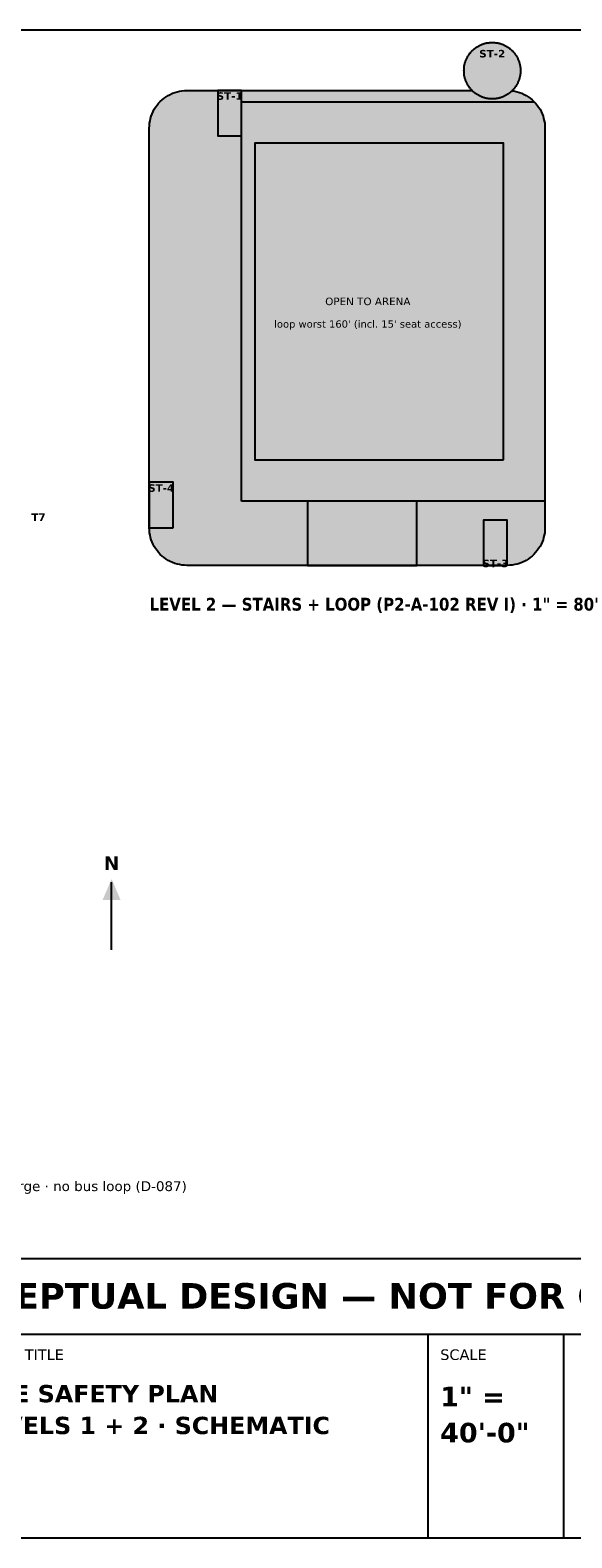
# Model space of a CAD drawing. Header units: inches. Extents: x 0.5 to 16.5, y 0.5 to 10.5.
# Tile 2 of 3: x 7.2 to 10.8, y 0.5 to 10.5. Entities that reach past the tile are written whole.
import ezdxf
from ezdxf.enums import TextEntityAlignment as Align

# ---------------------------------------------------------------- set-up
doc = ezdxf.new("R2010")
doc.units = ezdxf.units.IN
doc.header["$MEASUREMENT"] = 0
for name, color, linetype in [('A-ANNO-TEXT', 7, 'Continuous'), ('A-ROOM', 7, 'Continuous'), ('G-ANNO-TTLB', 7, 'Continuous')]:
    doc.layers.add(name, color=color, linetype=linetype)
doc.styles.add('KS-BOLD', font='DejaVuSans-Bold.ttf')
doc.styles.add('KS-REG', font='DejaVuSans.ttf')

msp = doc.modelspace()

# ---------------------------------------------------------------- hatches: boundary and pattern name
at = {"layer": 'A-ANNO-TEXT', "true_color": 0x000000}
msp.add_hatch(color=7, dxfattribs=at).paths.add_polyline_path([(7.64, 4.73), (7.7, 4.87), (7.76, 4.73)])
at = {"layer": 'A-ROOM', "true_color": 0xf3f1ec}
msp.add_hatch(color=7, dxfattribs=at).paths.add_polyline_path([(10.358, 10.098), (10.374, 10.095), (10.39, 10.091), (10.405, 10.087), (10.421, 10.081), (10.436, 10.074), (10.45, 10.067), (10.464, 10.058), (10.477, 10.048), (10.49, 10.038), (10.502, 10.027), (10.513, 10.015), (10.523, 10.002), (10.533, 9.989), (10.542, 9.975), (10.549, 9.961), (10.556, 9.946), (10.562, 9.93), (10.566, 9.915), (10.57, 9.899), (10.573, 9.883), (10.574, 9.866), (10.575, 9.85), (10.575, 7.2), (10.574, 7.184), (10.573, 7.167), (10.57, 7.151), (10.566, 7.135), (10.562, 7.12), (10.556, 7.104), (10.549, 7.089), (10.542, 7.075), (10.533, 7.061), (10.523, 7.048), (10.513, 7.035), (10.502, 7.023), (10.49, 7.012), (10.477, 7.002), (10.464, 6.992), (10.45, 6.983), (10.436, 6.976), (10.421, 6.969), (10.405, 6.963), (10.39, 6.959), (10.374, 6.955), (10.358, 6.952), (10.341, 6.951), (10.325, 6.95), (8.2, 6.95), (8.184, 6.951), (8.167, 6.952), (8.151, 6.955), (8.135, 6.959), (8.12, 6.963), (8.104, 6.969), (8.089, 6.976), (8.075, 6.983), (8.061, 6.992), (8.048, 7.002), (8.035, 7.012), (8.023, 7.023), (8.012, 7.035), (8.002, 7.048), (7.992, 7.061), (7.983, 7.075), (7.976, 7.089), (7.969, 7.104), (7.963, 7.12), (7.959, 7.135), (7.955, 7.151), (7.952, 7.167), (7.951, 7.184), (7.95, 7.2), (7.95, 9.85), (7.951, 9.866), (7.952, 9.883), (7.955, 9.899), (7.959, 9.915), (7.963, 9.93), (7.969, 9.946), (7.976, 9.961), (7.983, 9.975), (7.992, 9.989), (8.002, 10.002), (8.012, 10.015), (8.023, 10.027), (8.035, 10.038), (8.048, 10.048), (8.061, 10.058), (8.075, 10.067), (8.089, 10.074), (8.104, 10.081), (8.12, 10.087), (8.135, 10.091), (8.151, 10.095), (8.167, 10.098), (8.184, 10.099), (8.2, 10.1), (10.091, 10.1), (10.089, 10.102), (10.086, 10.105), (10.083, 10.109), (10.08, 10.112), (10.077, 10.116), (10.074, 10.12), (10.072, 10.123), (10.069, 10.127), (10.067, 10.131), (10.064, 10.135), (10.062, 10.139), (10.06, 10.143), (10.058, 10.147), (10.056, 10.151), (10.054, 10.155), (10.052, 10.159), (10.05, 10.164), (10.048, 10.168), (10.047, 10.172), (10.046, 10.177), (10.044, 10.181), (10.043, 10.186), (10.042, 10.19), (10.041, 10.195), (10.04, 10.199), (10.04, 10.204), (10.039, 10.208), (10.038, 10.213), (10.038, 10.217), (10.038, 10.222), (10.038, 10.227), (10.037, 10.231), (10.038, 10.236), (10.038, 10.24), (10.038, 10.245), (10.038, 10.25), (10.039, 10.254), (10.04, 10.259), (10.04, 10.263), (10.041, 10.268), (10.042, 10.272), (10.043, 10.277), (10.044, 10.281), (10.046, 10.286), (10.047, 10.29), (10.048, 10.294), (10.05, 10.299), (10.052, 10.303), (10.054, 10.307), (10.056, 10.311), (10.058, 10.316), (10.06, 10.32), (10.062, 10.324), (10.064, 10.328), (10.067, 10.332), (10.069, 10.335), (10.072, 10.339), (10.074, 10.343), (10.077, 10.347), (10.08, 10.35), (10.083, 10.354), (10.086, 10.357), (10.089, 10.361), (10.092, 10.364), (10.096, 10.367), (10.099, 10.37), (10.103, 10.373), (10.106, 10.376), (10.11, 10.379), (10.113, 10.382), (10.117, 10.385), (10.121, 10.387), (10.125, 10.39), (10.129, 10.392), (10.133, 10.394), (10.137, 10.397), (10.141, 10.399), (10.145, 10.401), (10.149, 10.403), (10.153, 10.404), (10.158, 10.406), (10.162, 10.408), (10.166, 10.409), (10.171, 10.411), (10.175, 10.412), (10.179, 10.413), (10.184, 10.414), (10.188, 10.415), (10.193, 10.416), (10.197, 10.417), (10.202, 10.417), (10.207, 10.418), (10.211, 10.418), (10.216, 10.419), (10.22, 10.419), (10.225, 10.419), (10.23, 10.419), (10.234, 10.419), (10.239, 10.418), (10.243, 10.418), (10.248, 10.417), (10.253, 10.417), (10.257, 10.416), (10.262, 10.415), (10.266, 10.414), (10.271, 10.413), (10.275, 10.412), (10.279, 10.411), (10.284, 10.409), (10.288, 10.408), (10.292, 10.406), (10.297, 10.404), (10.301, 10.403), (10.305, 10.401), (10.309, 10.399), (10.313, 10.397), (10.317, 10.394), (10.321, 10.392), (10.325, 10.39), (10.329, 10.387), (10.333, 10.385), (10.337, 10.382), (10.34, 10.379), (10.344, 10.376), (10.347, 10.373), (10.351, 10.37), (10.354, 10.367), (10.358, 10.364), (10.361, 10.361), (10.364, 10.357), (10.367, 10.354), (10.37, 10.35), (10.373, 10.347), (10.376, 10.343), (10.378, 10.339), (10.381, 10.335), (10.383, 10.332), (10.386, 10.328), (10.388, 10.324), (10.39, 10.32), (10.392, 10.316), (10.394, 10.311), (10.396, 10.307), (10.398, 10.303), (10.4, 10.299), (10.402, 10.294), (10.403, 10.29), (10.404, 10.286), (10.406, 10.281), (10.407, 10.277), (10.408, 10.272), (10.409, 10.268), (10.41, 10.263), (10.41, 10.259), (10.411, 10.254), (10.412, 10.25), (10.412, 10.245), (10.412, 10.24), (10.412, 10.236), (10.413, 10.231), (10.412, 10.227), (10.412, 10.222), (10.412, 10.217), (10.412, 10.213), (10.411, 10.208), (10.41, 10.204), (10.41, 10.199), (10.409, 10.195), (10.408, 10.19), (10.407, 10.186), (10.406, 10.181), (10.404, 10.177), (10.403, 10.172), (10.402, 10.168), (10.4, 10.164), (10.398, 10.159), (10.396, 10.155), (10.394, 10.151), (10.392, 10.147), (10.39, 10.143), (10.388, 10.139), (10.386, 10.135), (10.383, 10.131), (10.381, 10.127), (10.378, 10.123), (10.376, 10.12), (10.373, 10.116), (10.37, 10.112), (10.367, 10.109), (10.364, 10.105), (10.361, 10.102), (10.358, 10.099), (10.357, 10.098), (10.358, 10.098)])
at = {"layer": 'A-ROOM', "true_color": 0xb9b3a0}
for points in [[(10.413, 10.231), (10.412, 10.227), (10.412, 10.222), (10.412, 10.217), (10.412, 10.213), (10.411, 10.208), (10.41, 10.204), (10.41, 10.199), (10.409, 10.195), (10.408, 10.19), (10.407, 10.186), (10.406, 10.181), (10.404, 10.177), (10.403, 10.172), (10.402, 10.168), (10.4, 10.164), (10.398, 10.159), (10.396, 10.155), (10.394, 10.151), (10.392, 10.147), (10.39, 10.143), (10.388, 10.139), (10.386, 10.135), (10.383, 10.131), (10.381, 10.127), (10.378, 10.123), (10.376, 10.12), (10.373, 10.116), (10.37, 10.112), (10.367, 10.109), (10.364, 10.105), (10.361, 10.102), (10.358, 10.099), (10.354, 10.095), (10.351, 10.092), (10.347, 10.089), (10.344, 10.086), (10.34, 10.083), (10.337, 10.081), (10.333, 10.078), (10.329, 10.075), (10.325, 10.073), (10.321, 10.07), (10.317, 10.068), (10.313, 10.066), (10.309, 10.064), (10.305, 10.062), (10.301, 10.06), (10.297, 10.058), (10.292, 10.056), (10.288, 10.055), (10.284, 10.053), (10.279, 10.052), (10.275, 10.051), (10.271, 10.049), (10.266, 10.048), (10.262, 10.047), (10.257, 10.047), (10.253, 10.046), (10.248, 10.045), (10.243, 10.045), (10.239, 10.044), (10.234, 10.044), (10.23, 10.044), (10.225, 10.044), (10.22, 10.044), (10.216, 10.044), (10.211, 10.044), (10.207, 10.045), (10.202, 10.045), (10.197, 10.046), (10.193, 10.047), (10.188, 10.047), (10.184, 10.048), (10.179, 10.049), (10.175, 10.051), (10.171, 10.052), (10.166, 10.053), (10.162, 10.055), (10.158, 10.056), (10.153, 10.058), (10.149, 10.06), (10.145, 10.062), (10.141, 10.064), (10.137, 10.066), (10.133, 10.068), (10.129, 10.07), (10.125, 10.073), (10.121, 10.075), (10.117, 10.078), (10.113, 10.081), (10.11, 10.083), (10.106, 10.086), (10.103, 10.089), (10.099, 10.092), (10.096, 10.095), (10.092, 10.099), (10.089, 10.102), (10.086, 10.105), (10.083, 10.109), (10.08, 10.112), (10.077, 10.116), (10.074, 10.12), (10.072, 10.123), (10.069, 10.127), (10.067, 10.131), (10.064, 10.135), (10.062, 10.139), (10.06, 10.143), (10.058, 10.147), (10.056, 10.151), (10.054, 10.155), (10.052, 10.159), (10.05, 10.164), (10.048, 10.168), (10.047, 10.172), (10.046, 10.177), (10.044, 10.181), (10.043, 10.186), (10.042, 10.19), (10.041, 10.195), (10.04, 10.199), (10.04, 10.204), (10.039, 10.208), (10.038, 10.213), (10.038, 10.217), (10.038, 10.222), (10.038, 10.227), (10.037, 10.231), (10.038, 10.236), (10.038, 10.24), (10.038, 10.245), (10.038, 10.25), (10.039, 10.254), (10.04, 10.259), (10.04, 10.263), (10.041, 10.268), (10.042, 10.272), (10.043, 10.277), (10.044, 10.281), (10.046, 10.286), (10.047, 10.29), (10.048, 10.294), (10.05, 10.299), (10.052, 10.303), (10.054, 10.307), (10.056, 10.311), (10.058, 10.316), (10.06, 10.32), (10.062, 10.324), (10.064, 10.328), (10.067, 10.332), (10.069, 10.335), (10.072, 10.339), (10.074, 10.343), (10.077, 10.347), (10.08, 10.35), (10.083, 10.354), (10.086, 10.357), (10.089, 10.361), (10.092, 10.364), (10.096, 10.367), (10.099, 10.37), (10.103, 10.373), (10.106, 10.376), (10.11, 10.379), (10.113, 10.382), (10.117, 10.385), (10.121, 10.387), (10.125, 10.39), (10.129, 10.392), (10.133, 10.394), (10.137, 10.397), (10.141, 10.399), (10.145, 10.401), (10.149, 10.403), (10.153, 10.404), (10.158, 10.406), (10.162, 10.408), (10.166, 10.409), (10.171, 10.411), (10.175, 10.412), (10.179, 10.413), (10.184, 10.414), (10.188, 10.415), (10.193, 10.416), (10.197, 10.417), (10.202, 10.417), (10.207, 10.418), (10.211, 10.418), (10.216, 10.419), (10.22, 10.419), (10.225, 10.419), (10.23, 10.419), (10.234, 10.419), (10.239, 10.418), (10.243, 10.418), (10.248, 10.417), (10.253, 10.417), (10.257, 10.416), (10.262, 10.415), (10.266, 10.414), (10.271, 10.413), (10.275, 10.412), (10.279, 10.411), (10.284, 10.409), (10.288, 10.408), (10.292, 10.406), (10.297, 10.404), (10.301, 10.403), (10.305, 10.401), (10.309, 10.399), (10.313, 10.397), (10.317, 10.394), (10.321, 10.392), (10.325, 10.39), (10.329, 10.387), (10.333, 10.385), (10.337, 10.382), (10.34, 10.379), (10.344, 10.376), (10.347, 10.373), (10.351, 10.37), (10.354, 10.367), (10.358, 10.364), (10.361, 10.361), (10.364, 10.357), (10.367, 10.354), (10.37, 10.35), (10.373, 10.347), (10.376, 10.343), (10.378, 10.339), (10.381, 10.335), (10.383, 10.332), (10.386, 10.328), (10.388, 10.324), (10.39, 10.32), (10.392, 10.316), (10.394, 10.311), (10.396, 10.307), (10.398, 10.303), (10.4, 10.299), (10.402, 10.294), (10.403, 10.29), (10.404, 10.286), (10.406, 10.281), (10.407, 10.277), (10.408, 10.272), (10.409, 10.268), (10.41, 10.263), (10.41, 10.259), (10.411, 10.254), (10.412, 10.25), (10.412, 10.245), (10.412, 10.24), (10.412, 10.236), (10.413, 10.231)], [(8.562, 9.799), (8.562, 10.1), (8.404, 10.1), (8.404, 9.799), (8.562, 9.799)], [(8.108, 7.2), (8.108, 7.501), (7.95, 7.501), (7.95, 7.2), (8.108, 7.2)], [(10.325, 6.95), (10.325, 7.251), (10.167, 7.251), (10.167, 6.95), (10.325, 6.95)]]:
    msp.add_hatch(color=7, dxfattribs=at).paths.add_polyline_path(points)
at = {"layer": 'A-ROOM', "true_color": 0xe9d7a8}
msp.add_hatch(color=7, dxfattribs=at).paths.add_polyline_path([(8.562, 7.375), (8.562, 10.025), (10.503, 10.025), (10.513, 10.015), (10.523, 10.002), (10.533, 9.989), (10.542, 9.975), (10.549, 9.961), (10.556, 9.946), (10.562, 9.93), (10.566, 9.915), (10.57, 9.899), (10.573, 9.883), (10.574, 9.866), (10.575, 9.85), (10.575, 7.375), (8.562, 7.375)])
at = {"layer": 'A-ROOM', "true_color": 0xffffff}
for points in [[(10.3, 7.65), (10.3, 9.75), (8.65, 9.75), (8.65, 7.65), (10.3, 7.65)], [(9.725, 6.95), (9.725, 7.375), (9, 7.375), (9, 6.95), (9.725, 6.95)]]:
    msp.add_hatch(color=7, dxfattribs=at).paths.add_polyline_path(points)

# ---------------------------------------------------------------- linework, layer by layer
at = {"layer": 'A-ANNO-TEXT'}
msp.add_line((7.7, 4.4), (7.7, 4.85), dxfattribs=at)
at = {"layer": 'A-ROOM'}
for points in [[(10.358, 10.098), (10.374, 10.095), (10.39, 10.091), (10.405, 10.087), (10.421, 10.081), (10.436, 10.074), (10.45, 10.067), (10.464, 10.058), (10.477, 10.048), (10.49, 10.038), (10.502, 10.027), (10.513, 10.015), (10.523, 10.002), (10.533, 9.989), (10.542, 9.975), (10.549, 9.961), (10.556, 9.946), (10.562, 9.93), (10.566, 9.915), (10.57, 9.899), (10.573, 9.883), (10.574, 9.866), (10.575, 9.85), (10.575, 7.2), (10.574, 7.184), (10.573, 7.167), (10.57, 7.151), (10.566, 7.135), (10.562, 7.12), (10.556, 7.104), (10.549, 7.089), (10.542, 7.075), (10.533, 7.061), (10.523, 7.048), (10.513, 7.035), (10.502, 7.023), (10.49, 7.012), (10.477, 7.002), (10.464, 6.992), (10.45, 6.983), (10.436, 6.976), (10.421, 6.969), (10.405, 6.963), (10.39, 6.959), (10.374, 6.955), (10.358, 6.952), (10.341, 6.951), (10.325, 6.95), (8.2, 6.95), (8.184, 6.951), (8.167, 6.952), (8.151, 6.955), (8.135, 6.959), (8.12, 6.963), (8.104, 6.969), (8.089, 6.976), (8.075, 6.983), (8.061, 6.992), (8.048, 7.002), (8.035, 7.012), (8.023, 7.023), (8.012, 7.035), (8.002, 7.048), (7.992, 7.061), (7.983, 7.075), (7.976, 7.089), (7.969, 7.104), (7.963, 7.12), (7.959, 7.135), (7.955, 7.151), (7.952, 7.167), (7.951, 7.184), (7.95, 7.2), (7.95, 9.85), (7.951, 9.866), (7.952, 9.883), (7.955, 9.899), (7.959, 9.915), (7.963, 9.93), (7.969, 9.946), (7.976, 9.961), (7.983, 9.975), (7.992, 9.989), (8.002, 10.002), (8.012, 10.015), (8.023, 10.027), (8.035, 10.038), (8.048, 10.048), (8.061, 10.058), (8.075, 10.067), (8.089, 10.074), (8.104, 10.081), (8.12, 10.087), (8.135, 10.091), (8.151, 10.095), (8.167, 10.098), (8.184, 10.099), (8.2, 10.1), (10.091, 10.1), (10.089, 10.102), (10.086, 10.105), (10.083, 10.109), (10.08, 10.112), (10.077, 10.116), (10.074, 10.12), (10.072, 10.123), (10.069, 10.127), (10.067, 10.131), (10.064, 10.135), (10.062, 10.139), (10.06, 10.143), (10.058, 10.147), (10.056, 10.151), (10.054, 10.155), (10.052, 10.159), (10.05, 10.164), (10.048, 10.168), (10.047, 10.172), (10.046, 10.177), (10.044, 10.181), (10.043, 10.186), (10.042, 10.19), (10.041, 10.195), (10.04, 10.199), (10.04, 10.204), (10.039, 10.208), (10.038, 10.213), (10.038, 10.217), (10.038, 10.222), (10.038, 10.227), (10.037, 10.231), (10.038, 10.236), (10.038, 10.24), (10.038, 10.245), (10.038, 10.25), (10.039, 10.254), (10.04, 10.259), (10.04, 10.263), (10.041, 10.268), (10.042, 10.272), (10.043, 10.277), (10.044, 10.281), (10.046, 10.286), (10.047, 10.29), (10.048, 10.294), (10.05, 10.299), (10.052, 10.303), (10.054, 10.307), (10.056, 10.311), (10.058, 10.316), (10.06, 10.32), (10.062, 10.324), (10.064, 10.328), (10.067, 10.332), (10.069, 10.335), (10.072, 10.339), (10.074, 10.343), (10.077, 10.347), (10.08, 10.35), (10.083, 10.354), (10.086, 10.357), (10.089, 10.361), (10.092, 10.364), (10.096, 10.367), (10.099, 10.37), (10.103, 10.373), (10.106, 10.376), (10.11, 10.379), (10.113, 10.382), (10.117, 10.385), (10.121, 10.387), (10.125, 10.39), (10.129, 10.392), (10.133, 10.394), (10.137, 10.397), (10.141, 10.399), (10.145, 10.401), (10.149, 10.403), (10.153, 10.404), (10.158, 10.406), (10.162, 10.408), (10.166, 10.409), (10.171, 10.411), (10.175, 10.412), (10.179, 10.413), (10.184, 10.414), (10.188, 10.415), (10.193, 10.416), (10.197, 10.417), (10.202, 10.417), (10.207, 10.418), (10.211, 10.418), (10.216, 10.419), (10.22, 10.419), (10.225, 10.419), (10.23, 10.419), (10.234, 10.419), (10.239, 10.418), (10.243, 10.418), (10.248, 10.417), (10.253, 10.417), (10.257, 10.416), (10.262, 10.415), (10.266, 10.414), (10.271, 10.413), (10.275, 10.412), (10.279, 10.411), (10.284, 10.409), (10.288, 10.408), (10.292, 10.406), (10.297, 10.404), (10.301, 10.403), (10.305, 10.401), (10.309, 10.399), (10.313, 10.397), (10.317, 10.394), (10.321, 10.392), (10.325, 10.39), (10.329, 10.387), (10.333, 10.385), (10.337, 10.382), (10.34, 10.379), (10.344, 10.376), (10.347, 10.373), (10.351, 10.37), (10.354, 10.367), (10.358, 10.364), (10.361, 10.361), (10.364, 10.357), (10.367, 10.354), (10.37, 10.35), (10.373, 10.347), (10.376, 10.343), (10.378, 10.339), (10.381, 10.335), (10.383, 10.332), (10.386, 10.328), (10.388, 10.324), (10.39, 10.32), (10.392, 10.316), (10.394, 10.311), (10.396, 10.307), (10.398, 10.303), (10.4, 10.299), (10.402, 10.294), (10.403, 10.29), (10.404, 10.286), (10.406, 10.281), (10.407, 10.277), (10.408, 10.272), (10.409, 10.268), (10.41, 10.263), (10.41, 10.259), (10.411, 10.254), (10.412, 10.25), (10.412, 10.245), (10.412, 10.24), (10.412, 10.236), (10.413, 10.231), (10.412, 10.227), (10.412, 10.222), (10.412, 10.217), (10.412, 10.213), (10.411, 10.208), (10.41, 10.204), (10.41, 10.199), (10.409, 10.195), (10.408, 10.19), (10.407, 10.186), (10.406, 10.181), (10.404, 10.177), (10.403, 10.172), (10.402, 10.168), (10.4, 10.164), (10.398, 10.159), (10.396, 10.155), (10.394, 10.151), (10.392, 10.147), (10.39, 10.143), (10.388, 10.139), (10.386, 10.135), (10.383, 10.131), (10.381, 10.127), (10.378, 10.123), (10.376, 10.12), (10.373, 10.116), (10.37, 10.112), (10.367, 10.109), (10.364, 10.105), (10.361, 10.102), (10.358, 10.099), (10.357, 10.098), (10.358, 10.098)], [(10.413, 10.231), (10.412, 10.227), (10.412, 10.222), (10.412, 10.217), (10.412, 10.213), (10.411, 10.208), (10.41, 10.204), (10.41, 10.199), (10.409, 10.195), (10.408, 10.19), (10.407, 10.186), (10.406, 10.181), (10.404, 10.177), (10.403, 10.172), (10.402, 10.168), (10.4, 10.164), (10.398, 10.159), (10.396, 10.155), (10.394, 10.151), (10.392, 10.147), (10.39, 10.143), (10.388, 10.139), (10.386, 10.135), (10.383, 10.131), (10.381, 10.127), (10.378, 10.123), (10.376, 10.12), (10.373, 10.116), (10.37, 10.112), (10.367, 10.109), (10.364, 10.105), (10.361, 10.102), (10.358, 10.099), (10.354, 10.095), (10.351, 10.092), (10.347, 10.089), (10.344, 10.086), (10.34, 10.083), (10.337, 10.081), (10.333, 10.078), (10.329, 10.075), (10.325, 10.073), (10.321, 10.07), (10.317, 10.068), (10.313, 10.066), (10.309, 10.064), (10.305, 10.062), (10.301, 10.06), (10.297, 10.058), (10.292, 10.056), (10.288, 10.055), (10.284, 10.053), (10.279, 10.052), (10.275, 10.051), (10.271, 10.049), (10.266, 10.048), (10.262, 10.047), (10.257, 10.047), (10.253, 10.046), (10.248, 10.045), (10.243, 10.045), (10.239, 10.044), (10.234, 10.044), (10.23, 10.044), (10.225, 10.044), (10.22, 10.044), (10.216, 10.044), (10.211, 10.044), (10.207, 10.045), (10.202, 10.045), (10.197, 10.046), (10.193, 10.047), (10.188, 10.047), (10.184, 10.048), (10.179, 10.049), (10.175, 10.051), (10.171, 10.052), (10.166, 10.053), (10.162, 10.055), (10.158, 10.056), (10.153, 10.058), (10.149, 10.06), (10.145, 10.062), (10.141, 10.064), (10.137, 10.066), (10.133, 10.068), (10.129, 10.07), (10.125, 10.073), (10.121, 10.075), (10.117, 10.078), (10.113, 10.081), (10.11, 10.083), (10.106, 10.086), (10.103, 10.089), (10.099, 10.092), (10.096, 10.095), (10.092, 10.099), (10.089, 10.102), (10.086, 10.105), (10.083, 10.109), (10.08, 10.112), (10.077, 10.116), (10.074, 10.12), (10.072, 10.123), (10.069, 10.127), (10.067, 10.131), (10.064, 10.135), (10.062, 10.139), (10.06, 10.143), (10.058, 10.147), (10.056, 10.151), (10.054, 10.155), (10.052, 10.159), (10.05, 10.164), (10.048, 10.168), (10.047, 10.172), (10.046, 10.177), (10.044, 10.181), (10.043, 10.186), (10.042, 10.19), (10.041, 10.195), (10.04, 10.199), (10.04, 10.204), (10.039, 10.208), (10.038, 10.213), (10.038, 10.217), (10.038, 10.222), (10.038, 10.227), (10.037, 10.231), (10.038, 10.236), (10.038, 10.24), (10.038, 10.245), (10.038, 10.25), (10.039, 10.254), (10.04, 10.259), (10.04, 10.263), (10.041, 10.268), (10.042, 10.272), (10.043, 10.277), (10.044, 10.281), (10.046, 10.286), (10.047, 10.29), (10.048, 10.294), (10.05, 10.299), (10.052, 10.303), (10.054, 10.307), (10.056, 10.311), (10.058, 10.316), (10.06, 10.32), (10.062, 10.324), (10.064, 10.328), (10.067, 10.332), (10.069, 10.335), (10.072, 10.339), (10.074, 10.343), (10.077, 10.347), (10.08, 10.35), (10.083, 10.354), (10.086, 10.357), (10.089, 10.361), (10.092, 10.364), (10.096, 10.367), (10.099, 10.37), (10.103, 10.373), (10.106, 10.376), (10.11, 10.379), (10.113, 10.382), (10.117, 10.385), (10.121, 10.387), (10.125, 10.39), (10.129, 10.392), (10.133, 10.394), (10.137, 10.397), (10.141, 10.399), (10.145, 10.401), (10.149, 10.403), (10.153, 10.404), (10.158, 10.406), (10.162, 10.408), (10.166, 10.409), (10.171, 10.411), (10.175, 10.412), (10.179, 10.413), (10.184, 10.414), (10.188, 10.415), (10.193, 10.416), (10.197, 10.417), (10.202, 10.417), (10.207, 10.418), (10.211, 10.418), (10.216, 10.419), (10.22, 10.419), (10.225, 10.419), (10.23, 10.419), (10.234, 10.419), (10.239, 10.418), (10.243, 10.418), (10.248, 10.417), (10.253, 10.417), (10.257, 10.416), (10.262, 10.415), (10.266, 10.414), (10.271, 10.413), (10.275, 10.412), (10.279, 10.411), (10.284, 10.409), (10.288, 10.408), (10.292, 10.406), (10.297, 10.404), (10.301, 10.403), (10.305, 10.401), (10.309, 10.399), (10.313, 10.397), (10.317, 10.394), (10.321, 10.392), (10.325, 10.39), (10.329, 10.387), (10.333, 10.385), (10.337, 10.382), (10.34, 10.379), (10.344, 10.376), (10.347, 10.373), (10.351, 10.37), (10.354, 10.367), (10.358, 10.364), (10.361, 10.361), (10.364, 10.357), (10.367, 10.354), (10.37, 10.35), (10.373, 10.347), (10.376, 10.343), (10.378, 10.339), (10.381, 10.335), (10.383, 10.332), (10.386, 10.328), (10.388, 10.324), (10.39, 10.32), (10.392, 10.316), (10.394, 10.311), (10.396, 10.307), (10.398, 10.303), (10.4, 10.299), (10.402, 10.294), (10.403, 10.29), (10.404, 10.286), (10.406, 10.281), (10.407, 10.277), (10.408, 10.272), (10.409, 10.268), (10.41, 10.263), (10.41, 10.259), (10.411, 10.254), (10.412, 10.25), (10.412, 10.245), (10.412, 10.24), (10.412, 10.236), (10.413, 10.231)], [(8.562, 9.799), (8.562, 10.1), (8.404, 10.1), (8.404, 9.799), (8.562, 9.799)], [(8.562, 7.375), (8.562, 10.025), (10.503, 10.025), (10.513, 10.015), (10.523, 10.002), (10.533, 9.989), (10.542, 9.975), (10.549, 9.961), (10.556, 9.946), (10.562, 9.93), (10.566, 9.915), (10.57, 9.899), (10.573, 9.883), (10.574, 9.866), (10.575, 9.85), (10.575, 7.375), (8.562, 7.375)], [(10.3, 7.65), (10.3, 9.75), (8.65, 9.75), (8.65, 7.65), (10.3, 7.65)], [(8.108, 7.2), (8.108, 7.501), (7.95, 7.501), (7.95, 7.2), (8.108, 7.2)], [(9.725, 6.95), (9.725, 7.375), (9, 7.375), (9, 6.95), (9.725, 6.95)], [(10.325, 6.95), (10.325, 7.251), (10.167, 7.251), (10.167, 6.95), (10.325, 6.95)]]:
    msp.add_lwpolyline(points, close=True, dxfattribs=at)
at = {"layer": 'G-ANNO-TTLB'}
for p, q in [((0.5, 1.85), (16.5, 1.85)), ((9.8, 0.5), (9.8, 1.85)), ((10.7, 0.5), (10.7, 1.85))]:
    msp.add_line(p, q, dxfattribs=at)
for points in [[(0.5, 0.5), (16.5, 0.5), (16.5, 10.5), (0.5, 10.5)], [(0.5, 1.85), (16.5, 1.85), (16.5, 2.35), (0.5, 2.35)]]:
    msp.add_lwpolyline(points, close=True, dxfattribs=at)

# ---------------------------------------------------------------- texts
at = {"layer": 'A-ANNO-TEXT'}
for s, height, style, p in [('ST-2', 0.05, 'KS-BOLD', (10.225, 10.319)), ('ST-1', 0.05, 'KS-BOLD', (8.483, 10.038)), ('OPEN TO ARENA', 0.05, 'KS-REG', (9.4, 8.676)), ("loop worst 160' (incl. 15' seat access)", 0.048, 'KS-REG', (9.4, 8.527)), ('ST-4', 0.05, 'KS-BOLD', (8.029, 7.438)), ('ST-3', 0.05, 'KS-BOLD', (10.246, 6.938)), ('N', 0.09, 'KS-BOLD', (7.7, 4.93))]:
    msp.add_text(s, height=height, dxfattribs=dict(at, style=style)).set_placement(p, align=Align.CENTER)
for s, height, style, p in [('T7', 0.05, 'KS-BOLD', (7.168, 7.245)), ('LEVEL 2 — STAIRS + LOOP (P2-A-102 REV I) · 1" = 80\'', 0.085, 'KS-BOLD', (7.95, 6.65)), ('1" = 40\'-0" · exits X1-X11 + E1, travel, common path, discharge · no bus loop (D-087)', 0.065, 'KS-REG', (4.35, 2.8))]:
    msp.add_text(s, height=height, dxfattribs=dict(at, style=style)).set_placement(p)
at = {"layer": 'G-ANNO-TTLB', "style": 'KS-BOLD'}
msp.add_text('PRELIMINARY — CONCEPTUAL DESIGN — NOT FOR CONSTRUCTION', height=0.17, dxfattribs=at).set_placement((8.5, 2.02), align=Align.CENTER)
at = {"layer": 'G-ANNO-TTLB'}
for s, height, style, p in [('SHEET TITLE', 0.07, 'KS-REG', (6.78, 1.68)), ('SCALE', 0.07, 'KS-REG', (9.88, 1.68)), ('LIFE SAFETY PLAN', 0.115, 'KS-BOLD', (6.78, 1.399)), ('1" =', 0.13, 'KS-BOLD', (9.88, 1.372)), ('LEVELS 1 + 2 · SCHEMATIC', 0.115, 'KS-BOLD', (6.78, 1.188)), ('40\'-0"', 0.13, 'KS-BOLD', (9.88, 1.133))]:
    msp.add_text(s, height=height, dxfattribs=dict(at, style=style)).set_placement(p)

doc.saveas('drawing.dxf')
